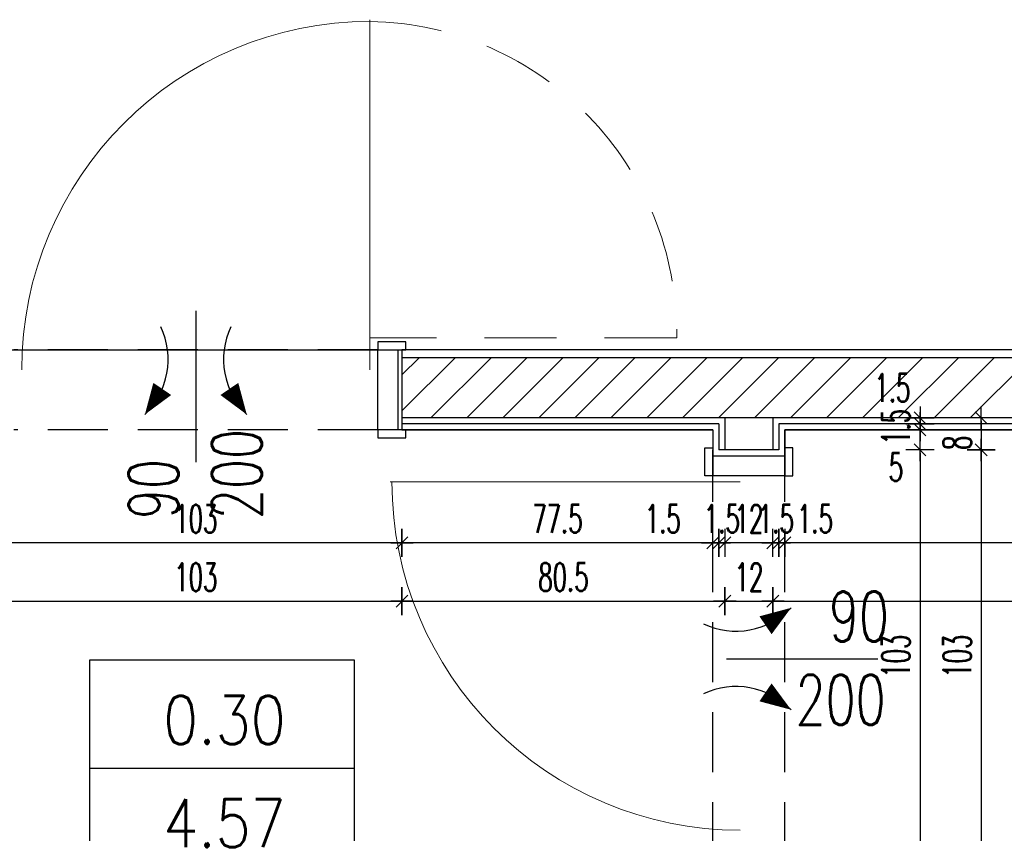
# Model space of a CAD drawing. Header units: centimetres. Extents: x -15121 to 30567, y -60641 to 0.
# Tile 21 of 256: x 1644 to 1890, y -25262 to -25059. Entities that reach past the tile are written whole.
import ezdxf
from ezdxf.enums import TextEntityAlignment as Align

# ---------------------------------------------------------------- set-up
doc = ezdxf.new("R2010")
doc.units = ezdxf.units.CM
doc.header["$LTSCALE"] = 60
doc.linetypes.add('( Dashed )', pattern=[0.75, 0.5, -0.25])
doc.linetypes.add('DP', pattern=[0.5, 0.3, -0.2])
for name, color, linetype in [('A-----SZ', 8, 'Continuous'), ('AIKA podłoga wc pod meble', 8, 'Continuous'), ('AIKA TYNK', 5, 'Continuous'), ('AIKA widokowe', 7, 'Continuous'), ('AIKA wymiarowanie wc rzut', 7, 'Continuous'), ('AIKA ŚCIANA', 8, 'Continuous'), ('F-BIL', 1, 'Continuous'), ('F-BIL-OP', 3, 'Continuous'), ('F-BIL-TA', 1, 'Continuous')]:
    doc.layers.add(name, color=color, linetype=linetype)
doc.layers.add('opisy', color=1, linetype='Continuous', lineweight=15)
doc.styles.add('RomanS', font='romans.shx')
doc.styles.add('SIMPLEX', font='simplex', dxfattribs={"width": 0.85})
doc.styles.add('wymiar', font='txt.shx', dxfattribs={"width": 0.6})
doc.dimstyles.new('Dwudziestka', dxfattribs={"dimtxt": 7, "dimasz": 0.7, "dimexe": 5, "dimexo": 0, "dimgap": 2.5, "dimtad": 1, "dimtoh": 1, "dimdec": 3, "dimrnd": 0.5, "dimdsep": 46, "dimtxsty": 'wymiar', "dimblk": 'znacznik', "dimcen": 0, "dimdle": 5, "dimse1": 1, "dimse2": 1, "dimclrd": 256, "dimclre": 256, "dimclrt": 256, "dimadec": 0, "dimazin": 0, "dimtfac": 0.4, "dimtdec": 3, "dimtix": 1, "dimtofl": 0, "dimtmove": 2, "dimatfit": 3, "dimldrblk": 'znacznik', "dimfxl": 1, "dimtolj": 1, "dimarcsym": 0})

# ---------------------------------------------------------------- blocks, each defined once
blk = doc.blocks.new('DYBY-BL5')
at = {"layer": 'F-BIL-TA', "color": 1}
blk.add_line((0, 45), (110, 45), dxfattribs=at)
blk.add_lwpolyline([(0, 0), (0, 90), (110, 90), (110, 0)], close=True, dxfattribs=at)
at = {"layer": 'F-BIL-OP', "style": 'SIMPLEX', "width": 0.85}
blk.add_attdef('NR', text='', height=20, dxfattribs=at).set_placement((56, 55), align=Align.CENTER)
at = {"layer": 'F-BIL-OP', "color": 2, "style": 'SIMPLEX', "width": 0.85, "flags": 1}
for tag, p in [('NAZWA', (119, 55)), ('POSADZKA', (119, 12)), ('GRUPA', (119, -27)), ('RODZAJ', (119, -72))]:
    blk.add_attdef(tag, p, '', height=19, dxfattribs=at)
at = {"layer": 'F-BIL-OP', "color": 2, "style": 'SIMPLEX', "width": 0.85}
blk.add_attdef('POW.', text='', height=20, dxfattribs=at).set_placement((56, 12), align=Align.CENTER)
at = {"layer": 'F-BIL-OP', "color": 2, "style": 'SIMPLEX', "width": 0.85, "flags": 1}
blk.add_attdef('POWH.', text='', height=20, dxfattribs=at).set_placement((56, -27), align=Align.CENTER)
blk = doc.blocks.new('znacznik')
at = {"color": 0}
for points in [[(0, -5), (0, 5)], [(-4, 0), (4, 0)]]:
    blk.add_lwpolyline(points, dxfattribs=at)
at = {"color": 1}
blk.add_lwpolyline([(-2.12, -2.12), (2.12, 2.12)], dxfattribs=at)
blk = doc.blocks.new('*D5824')
at = {"layer": 'AIKA wymiarowanie wc rzut', "lineweight": -2, "transparency": 16777216}
blk.add_line((2036.44, -25189.9), (1835.5, -25189.9), dxfattribs=at)
at = {"layer": 'Defpoints', "color": 0, "transparency": 16777216}
for p in [(1834.8, -25161.7), (2037.14, -25161.86), (1834.8, -25189.9)]:
    blk.add_point(p, dxfattribs=at)
at = {"layer": 'AIKA wymiarowanie wc rzut', "lineweight": -2, "transparency": 16777216, "xscale": 0.7, "yscale": 0.7, "zscale": 0.7, "rotation": 180}
blk.add_blockref('znacznik', (1834.8, -25189.9), dxfattribs=at)
at = {"layer": 'AIKA wymiarowanie wc rzut', "lineweight": -2, "transparency": 16777216, "xscale": 0.7, "yscale": 0.7, "zscale": 0.7}
blk.add_blockref('znacznik', (2037.14, -25189.9), dxfattribs=at)
at = {"layer": 'AIKA wymiarowanie wc rzut', "transparency": 16777216, "insert": (1935.97, -25183.9), "char_height": 7, "attachment_point": 5, "style": 'wymiar'}
blk.add_mtext('\\A1;202.5', dxfattribs=at)
blk = doc.blocks.new('*D5825')
at = {"layer": 'AIKA wymiarowanie wc rzut', "lineweight": -2, "transparency": 16777216}
for p, q in [((1832.6, -25189.9), (1831.9, -25189.9)), ((1835.5, -25189.9), (1836.2, -25189.9))]:
    blk.add_line(p, q, dxfattribs=at)
at = {"layer": 'Defpoints', "color": 0, "transparency": 16777216}
for p in [(1833.3, -25160.2), (1834.8, -25161.7), (1833.3, -25189.9)]:
    blk.add_point(p, dxfattribs=at)
at = {"layer": 'AIKA wymiarowanie wc rzut', "lineweight": -2, "transparency": 16777216, "xscale": 0.7, "yscale": 0.7, "zscale": 0.7}
blk.add_blockref('znacznik', (1833.3, -25189.9), dxfattribs=at)
at = {"layer": 'AIKA wymiarowanie wc rzut', "lineweight": -2, "transparency": 16777216, "xscale": 0.7, "yscale": 0.7, "zscale": 0.7, "rotation": 180}
blk.add_blockref('znacznik', (1834.8, -25189.9), dxfattribs=at)
at = {"layer": 'AIKA wymiarowanie wc rzut', "transparency": 16777216, "insert": (1842.3, -25183.9), "char_height": 7, "attachment_point": 5, "style": 'wymiar'}
blk.add_mtext('\\A1;1.5', dxfattribs=at)
blk = doc.blocks.new('*D5826')
at = {"layer": 'AIKA wymiarowanie wc rzut', "lineweight": -2, "transparency": 16777216}
for p, q in [((1831.1, -25189.9), (1830.4, -25189.9)), ((1834, -25189.9), (1834.7, -25189.9))]:
    blk.add_line(p, q, dxfattribs=at)
at = {"layer": 'Defpoints', "color": 0, "transparency": 16777216}
for p in [(1831.8, -25158.7), (1833.3, -25160.2), (1831.8, -25189.9)]:
    blk.add_point(p, dxfattribs=at)
at = {"layer": 'AIKA wymiarowanie wc rzut', "lineweight": -2, "transparency": 16777216, "xscale": 0.7, "yscale": 0.7, "zscale": 0.7}
blk.add_blockref('znacznik', (1831.8, -25189.9), dxfattribs=at)
at = {"layer": 'AIKA wymiarowanie wc rzut', "lineweight": -2, "transparency": 16777216, "xscale": 0.7, "yscale": 0.7, "zscale": 0.7, "rotation": 180}
blk.add_blockref('znacznik', (1833.3, -25189.9), dxfattribs=at)
at = {"layer": 'AIKA wymiarowanie wc rzut', "transparency": 16777216, "insert": (1832.55, -25183.9), "char_height": 7, "attachment_point": 5, "style": 'wymiar'}
blk.add_mtext('\\A1;1.5', dxfattribs=at)
blk = doc.blocks.new('*D5827')
at = {"layer": 'AIKA wymiarowanie wc rzut', "lineweight": -2, "transparency": 16777216}
blk.add_line((1831.1, -25189.9), (1820.5, -25189.9), dxfattribs=at)
at = {"layer": 'Defpoints', "color": 0, "transparency": 16777216}
for p in [(1819.8, -25158.7), (1831.8, -25158.7), (1819.8, -25189.9)]:
    blk.add_point(p, dxfattribs=at)
at = {"layer": 'AIKA wymiarowanie wc rzut', "lineweight": -2, "transparency": 16777216, "xscale": 0.7, "yscale": 0.7, "zscale": 0.7, "rotation": 180}
blk.add_blockref('znacznik', (1819.8, -25189.9), dxfattribs=at)
at = {"layer": 'AIKA wymiarowanie wc rzut', "lineweight": -2, "transparency": 16777216, "xscale": 0.7, "yscale": 0.7, "zscale": 0.7}
blk.add_blockref('znacznik', (1831.8, -25189.9), dxfattribs=at)
at = {"layer": 'AIKA wymiarowanie wc rzut', "transparency": 16777216, "insert": (1825.8, -25183.9), "char_height": 7, "attachment_point": 5, "style": 'wymiar'}
blk.add_mtext('\\A1;12', dxfattribs=at)
blk = doc.blocks.new('*D5828')
at = {"layer": 'AIKA wymiarowanie wc rzut', "lineweight": -2, "transparency": 16777216}
for p, q in [((1817.6, -25189.9), (1816.9, -25189.9)), ((1820.5, -25189.9), (1821.2, -25189.9))]:
    blk.add_line(p, q, dxfattribs=at)
at = {"layer": 'Defpoints', "color": 0, "transparency": 16777216}
for p in [(1819.8, -25158.7), (1818.3, -25160.2), (1818.3, -25189.9)]:
    blk.add_point(p, dxfattribs=at)
at = {"layer": 'AIKA wymiarowanie wc rzut', "lineweight": -2, "transparency": 16777216, "xscale": 0.7, "yscale": 0.7, "zscale": 0.7}
blk.add_blockref('znacznik', (1818.3, -25189.9), dxfattribs=at)
at = {"layer": 'AIKA wymiarowanie wc rzut', "lineweight": -2, "transparency": 16777216, "xscale": 0.7, "yscale": 0.7, "zscale": 0.7, "rotation": 180}
blk.add_blockref('znacznik', (1819.8, -25189.9), dxfattribs=at)
at = {"layer": 'AIKA wymiarowanie wc rzut', "transparency": 16777216, "insert": (1819.05, -25183.9), "char_height": 7, "attachment_point": 5, "style": 'wymiar'}
blk.add_mtext('\\A1;1.5', dxfattribs=at)
blk = doc.blocks.new('*D5829')
at = {"layer": 'AIKA wymiarowanie wc rzut', "lineweight": -2, "transparency": 16777216}
for p, q in [((1816.1, -25189.9), (1815.4, -25189.9)), ((1819, -25189.9), (1819.7, -25189.9))]:
    blk.add_line(p, q, dxfattribs=at)
at = {"layer": 'Defpoints', "color": 0, "transparency": 16777216}
for p in [(1816.8, -25161.7), (1818.3, -25160.2), (1816.8, -25189.9)]:
    blk.add_point(p, dxfattribs=at)
at = {"layer": 'AIKA wymiarowanie wc rzut', "lineweight": -2, "transparency": 16777216, "xscale": 0.7, "yscale": 0.7, "zscale": 0.7}
blk.add_blockref('znacznik', (1816.8, -25189.9), dxfattribs=at)
at = {"layer": 'AIKA wymiarowanie wc rzut', "lineweight": -2, "transparency": 16777216, "xscale": 0.7, "yscale": 0.7, "zscale": 0.7, "rotation": 180}
blk.add_blockref('znacznik', (1818.3, -25189.9), dxfattribs=at)
at = {"layer": 'AIKA wymiarowanie wc rzut', "transparency": 16777216, "insert": (1804.29, -25183.9), "char_height": 7, "attachment_point": 5, "style": 'wymiar'}
blk.add_mtext('\\A1;1.5', dxfattribs=at)
blk = doc.blocks.new('*D5830')
at = {"layer": 'AIKA wymiarowanie wc rzut', "lineweight": -2, "transparency": 16777216}
blk.add_line((1816.1, -25189.9), (1739.84, -25189.9), dxfattribs=at)
at = {"layer": 'Defpoints', "color": 0, "transparency": 16777216}
for p in [(1739.14, -25160.2), (1816.8, -25161.7), (1739.14, -25189.9)]:
    blk.add_point(p, dxfattribs=at)
at = {"layer": 'AIKA wymiarowanie wc rzut', "lineweight": -2, "transparency": 16777216, "xscale": 0.7, "yscale": 0.7, "zscale": 0.7, "rotation": 180}
blk.add_blockref('znacznik', (1739.14, -25189.9), dxfattribs=at)
at = {"layer": 'AIKA wymiarowanie wc rzut', "lineweight": -2, "transparency": 16777216, "xscale": 0.7, "yscale": 0.7, "zscale": 0.7}
blk.add_blockref('znacznik', (1816.8, -25189.9), dxfattribs=at)
at = {"layer": 'AIKA wymiarowanie wc rzut', "transparency": 16777216, "insert": (1777.97, -25183.9), "char_height": 7, "attachment_point": 5, "style": 'wymiar'}
blk.add_mtext('\\A1;77.5', dxfattribs=at)
blk = doc.blocks.new('*D5831')
at = {"layer": 'AIKA wymiarowanie wc rzut', "lineweight": -2, "transparency": 16777216}
blk.add_line((1738.44, -25189.9), (1636.84, -25189.9), dxfattribs=at)
at = {"layer": 'Defpoints', "color": 0, "transparency": 16777216}
for p in [(1636.14, -25160.2), (1739.14, -25160.2), (1636.14, -25189.9)]:
    blk.add_point(p, dxfattribs=at)
at = {"layer": 'AIKA wymiarowanie wc rzut', "lineweight": -2, "transparency": 16777216, "xscale": 0.7, "yscale": 0.7, "zscale": 0.7, "rotation": 180}
blk.add_blockref('znacznik', (1636.14, -25189.9), dxfattribs=at)
at = {"layer": 'AIKA wymiarowanie wc rzut', "lineweight": -2, "transparency": 16777216, "xscale": 0.7, "yscale": 0.7, "zscale": 0.7}
blk.add_blockref('znacznik', (1739.14, -25189.9), dxfattribs=at)
at = {"layer": 'AIKA wymiarowanie wc rzut', "transparency": 16777216, "insert": (1687.64, -25183.9), "char_height": 7, "attachment_point": 5, "style": 'wymiar'}
blk.add_mtext('\\A1;103', dxfattribs=at)
blk = doc.blocks.new('*D5847')
at = {"layer": 'AIKA wymiarowanie wc rzut', "lineweight": -2, "transparency": 16777216}
blk.add_line((1636.84, -25204.46), (1738.44, -25204.46), dxfattribs=at)
at = {"layer": 'Defpoints', "color": 0, "transparency": 16777216}
for p in [(1636.14, -25160.2), (1739.14, -25160.2), (1739.14, -25204.46)]:
    blk.add_point(p, dxfattribs=at)
at = {"layer": 'AIKA wymiarowanie wc rzut', "lineweight": -2, "transparency": 16777216, "xscale": 0.7, "yscale": 0.7, "zscale": 0.7, "rotation": 180}
blk.add_blockref('znacznik', (1636.14, -25204.46), dxfattribs=at)
at = {"layer": 'AIKA wymiarowanie wc rzut', "lineweight": -2, "transparency": 16777216, "xscale": 0.7, "yscale": 0.7, "zscale": 0.7}
blk.add_blockref('znacznik', (1739.14, -25204.46), dxfattribs=at)
at = {"layer": 'AIKA wymiarowanie wc rzut', "transparency": 16777216, "insert": (1687.64, -25198.46), "char_height": 7, "attachment_point": 5, "style": 'wymiar'}
blk.add_mtext('\\A1;103', dxfattribs=at)
blk = doc.blocks.new('*D5848')
at = {"layer": 'AIKA wymiarowanie wc rzut', "lineweight": -2, "transparency": 16777216}
blk.add_line((1739.84, -25204.46), (1819.1, -25204.46), dxfattribs=at)
at = {"layer": 'Defpoints', "color": 0, "transparency": 16777216}
for p in [(1739.14, -25160.2), (1819.8, -25166.7), (1819.8, -25204.46)]:
    blk.add_point(p, dxfattribs=at)
at = {"layer": 'AIKA wymiarowanie wc rzut', "lineweight": -2, "transparency": 16777216, "xscale": 0.7, "yscale": 0.7, "zscale": 0.7, "rotation": 180}
blk.add_blockref('znacznik', (1739.14, -25204.46), dxfattribs=at)
at = {"layer": 'AIKA wymiarowanie wc rzut', "lineweight": -2, "transparency": 16777216, "xscale": 0.7, "yscale": 0.7, "zscale": 0.7}
blk.add_blockref('znacznik', (1819.8, -25204.46), dxfattribs=at)
at = {"layer": 'AIKA wymiarowanie wc rzut', "transparency": 16777216, "insert": (1779.47, -25198.46), "char_height": 7, "attachment_point": 5, "style": 'wymiar'}
blk.add_mtext('\\A1;80.5', dxfattribs=at)
blk = doc.blocks.new('*D5849')
at = {"layer": 'AIKA wymiarowanie wc rzut', "lineweight": -2, "transparency": 16777216}
blk.add_line((1820.5, -25204.46), (1831.1, -25204.46), dxfattribs=at)
at = {"layer": 'Defpoints', "color": 0, "transparency": 16777216}
for p in [(1819.8, -25166.7), (1831.8, -25166.7), (1831.8, -25204.46)]:
    blk.add_point(p, dxfattribs=at)
at = {"layer": 'AIKA wymiarowanie wc rzut', "lineweight": -2, "transparency": 16777216, "xscale": 0.7, "yscale": 0.7, "zscale": 0.7, "rotation": 180}
blk.add_blockref('znacznik', (1819.8, -25204.46), dxfattribs=at)
at = {"layer": 'AIKA wymiarowanie wc rzut', "lineweight": -2, "transparency": 16777216, "xscale": 0.7, "yscale": 0.7, "zscale": 0.7}
blk.add_blockref('znacznik', (1831.8, -25204.46), dxfattribs=at)
at = {"layer": 'AIKA wymiarowanie wc rzut', "transparency": 16777216, "insert": (1825.8, -25198.46), "char_height": 7, "attachment_point": 5, "style": 'wymiar'}
blk.add_mtext('\\A1;12', dxfattribs=at)
blk = doc.blocks.new('*D5850')
at = {"layer": 'AIKA wymiarowanie wc rzut', "lineweight": -2, "transparency": 16777216}
blk.add_line((1832.5, -25204.46), (2153.94, -25204.46), dxfattribs=at)
at = {"layer": 'Defpoints', "color": 0, "transparency": 16777216}
for p in [(2154.64, -25160.2), (1831.8, -25166.7), (2154.64, -25204.46)]:
    blk.add_point(p, dxfattribs=at)
at = {"layer": 'AIKA wymiarowanie wc rzut', "lineweight": -2, "transparency": 16777216, "xscale": 0.7, "yscale": 0.7, "zscale": 0.7, "rotation": 180}
blk.add_blockref('znacznik', (1831.8, -25204.46), dxfattribs=at)
at = {"layer": 'AIKA wymiarowanie wc rzut', "lineweight": -2, "transparency": 16777216, "xscale": 0.7, "yscale": 0.7, "zscale": 0.7}
blk.add_blockref('znacznik', (2154.64, -25204.46), dxfattribs=at)
at = {"layer": 'AIKA wymiarowanie wc rzut', "transparency": 16777216, "insert": (1993.22, -25198.46), "char_height": 7, "attachment_point": 5, "style": 'wymiar'}
blk.add_mtext('\\A1;323', dxfattribs=at)
blk = doc.blocks.new('*D5897')
at = {"layer": 'AIKA wymiarowanie wc rzut', "lineweight": -2, "transparency": 16777216}
for p, q in [((1868.55, -25158), (1868.55, -25157.3)), ((1868.55, -25160.9), (1868.55, -25161.6))]:
    blk.add_line(p, q, dxfattribs=at)
at = {"layer": 'Defpoints', "color": 0, "transparency": 16777216}
for p in [(1845.17, -25158.7), (1845.17, -25160.2), (1868.55, -25160.2)]:
    blk.add_point(p, dxfattribs=at)
at = {"layer": 'AIKA wymiarowanie wc rzut', "lineweight": -2, "transparency": 16777216, "xscale": 0.7, "yscale": 0.7, "zscale": 0.7}
for p, rotation in [((1868.55, -25158.7), 270), ((1868.55, -25160.2), 90)]:
    blk.add_blockref('znacznik', p, dxfattribs=dict(at, rotation=rotation))
at = {"layer": 'AIKA wymiarowanie wc rzut', "transparency": 16777216, "insert": (1861.65, -25151.2), "char_height": 7, "attachment_point": 5, "style": 'wymiar'}
blk.add_mtext('\\A1;1.5', dxfattribs=at)
blk = doc.blocks.new('*D5898')
at = {"layer": 'AIKA wymiarowanie wc rzut', "lineweight": -2, "transparency": 16777216}
for p, q in [((1868.55, -25159.5), (1868.55, -25158.8)), ((1868.55, -25162.4), (1868.55, -25163.1))]:
    blk.add_line(p, q, dxfattribs=at)
at = {"layer": 'Defpoints', "color": 0, "transparency": 16777216}
for p in [(1834.8, -25161.7), (1845.17, -25160.2), (1868.55, -25161.7)]:
    blk.add_point(p, dxfattribs=at)
at = {"layer": 'AIKA wymiarowanie wc rzut', "lineweight": -2, "transparency": 16777216, "xscale": 0.7, "yscale": 0.7, "zscale": 0.7}
for p, rotation in [((1868.55, -25160.2), 270), ((1868.55, -25161.7), 90)]:
    blk.add_blockref('znacznik', p, dxfattribs=dict(at, rotation=rotation))
at = {"layer": 'AIKA wymiarowanie wc rzut', "transparency": 16777216, "insert": (1862.55, -25160.95), "char_height": 7, "attachment_point": 5, "rotation": 90, "style": 'wymiar'}
blk.add_mtext('\\A1;1.5', dxfattribs=at)
blk = doc.blocks.new('*D5899')
at = {"layer": 'AIKA wymiarowanie wc rzut', "lineweight": -2, "transparency": 16777216}
for p, q in [((1868.55, -25161), (1868.55, -25160.3)), ((1868.55, -25167.4), (1868.55, -25168.1))]:
    blk.add_line(p, q, dxfattribs=at)
at = {"layer": 'Defpoints', "color": 0, "transparency": 16777216}
for p in [(1834.8, -25161.7), (1831.8, -25166.7), (1868.55, -25166.7)]:
    blk.add_point(p, dxfattribs=at)
at = {"layer": 'AIKA wymiarowanie wc rzut', "lineweight": -2, "transparency": 16777216, "xscale": 0.7, "yscale": 0.7, "zscale": 0.7}
for p, rotation in [((1868.55, -25161.7), 270), ((1868.55, -25166.7), 90)]:
    blk.add_blockref('znacznik', p, dxfattribs=dict(at, rotation=rotation))
at = {"layer": 'AIKA wymiarowanie wc rzut', "transparency": 16777216, "insert": (1862.55, -25170.98), "char_height": 7, "attachment_point": 5, "style": 'wymiar'}
blk.add_mtext('\\A1;5', dxfattribs=at)
blk = doc.blocks.new('*D5900')
at = {"layer": 'AIKA wymiarowanie wc rzut', "lineweight": -2, "transparency": 16777216}
blk.add_line((1868.55, -25167.4), (1868.55, -25269), dxfattribs=at)
at = {"layer": 'Defpoints', "color": 0, "transparency": 16777216}
for p in [(1831.8, -25166.7), (1831.8, -25269.7), (1868.55, -25269.7)]:
    blk.add_point(p, dxfattribs=at)
at = {"layer": 'AIKA wymiarowanie wc rzut', "lineweight": -2, "transparency": 16777216, "xscale": 0.7, "yscale": 0.7, "zscale": 0.7}
for p, rotation in [((1868.55, -25166.7), 90), ((1868.55, -25269.7), 270)]:
    blk.add_blockref('znacznik', p, dxfattribs=dict(at, rotation=rotation))
at = {"layer": 'AIKA wymiarowanie wc rzut', "transparency": 16777216, "insert": (1862.55, -25218.2), "char_height": 7, "attachment_point": 5, "rotation": 90, "style": 'wymiar'}
blk.add_mtext('\\A1;103', dxfattribs=at)
blk = doc.blocks.new('*D5905')
at = {"layer": 'AIKA wymiarowanie wc rzut', "lineweight": -2, "transparency": 16777216}
blk.add_line((1883.82, -25159.4), (1883.82, -25166), dxfattribs=at)
at = {"layer": 'Defpoints', "color": 0, "transparency": 16777216}
for p in [(1831.8, -25158.7), (1833.3, -25166.7), (1883.82, -25166.7)]:
    blk.add_point(p, dxfattribs=at)
at = {"layer": 'AIKA wymiarowanie wc rzut', "lineweight": -2, "transparency": 16777216, "xscale": 0.7, "yscale": 0.7, "zscale": 0.7}
for p, rotation in [((1883.82, -25158.7), 90), ((1883.82, -25166.7), 270)]:
    blk.add_blockref('znacznik', p, dxfattribs=dict(at, rotation=rotation))
at = {"layer": 'AIKA wymiarowanie wc rzut', "transparency": 16777216, "insert": (1877.82, -25164.91), "char_height": 7, "attachment_point": 5, "rotation": 90, "style": 'wymiar'}
blk.add_mtext('\\A1;8', dxfattribs=at)
blk = doc.blocks.new('*D5906')
at = {"layer": 'AIKA wymiarowanie wc rzut', "lineweight": -2, "transparency": 16777216}
blk.add_line((1883.82, -25167.4), (1883.82, -25269), dxfattribs=at)
at = {"layer": 'Defpoints', "color": 0, "transparency": 16777216}
for p in [(1833.3, -25166.7), (1833.3, -25269.7), (1883.82, -25269.7)]:
    blk.add_point(p, dxfattribs=at)
at = {"layer": 'AIKA wymiarowanie wc rzut', "lineweight": -2, "transparency": 16777216, "xscale": 0.7, "yscale": 0.7, "zscale": 0.7}
for p, rotation in [((1883.82, -25166.7), 90), ((1883.82, -25269.7), 270)]:
    blk.add_blockref('znacznik', p, dxfattribs=dict(at, rotation=rotation))
at = {"layer": 'AIKA wymiarowanie wc rzut', "transparency": 16777216, "insert": (1877.82, -25218.2), "char_height": 7, "attachment_point": 5, "rotation": 90, "style": 'wymiar'}
blk.add_mtext('\\A1;103', dxfattribs=at)

msp = doc.modelspace()

# ---------------------------------------------------------------- linework, layer by layer
at = {"layer": 'A-----SZ'}
for p, q in [((2657.6412, -25143.6963), (1739.1412, -25143.6963)), ((1739.1412, -25147.9817), (1743.4265, -25143.6963)), ((1739.1412, -25156.9619), (1752.4068, -25143.6963)), ((1746.387, -25158.6963), (1761.387, -25143.6963)), ((1755.3673, -25158.6963), (1770.3673, -25143.6963)), ((1764.3476, -25158.6963), (1779.3476, -25143.6963)), ((1773.3278, -25158.6963), (1788.3278, -25143.6963)), ((1782.3081, -25158.6963), (1797.3081, -25143.6963)), ((1791.2883, -25158.6963), (1806.2883, -25143.6963)), ((1800.2686, -25158.6963), (1815.2686, -25143.6963)), ((1809.2488, -25158.6963), (1824.2488, -25143.6963)), ((1818.2291, -25158.6963), (1833.2291, -25143.6963)), ((1827.2094, -25158.6963), (1842.2094, -25143.6963)), ((1836.1896, -25158.6963), (1851.1896, -25143.6963)), ((1845.1699, -25158.6963), (1860.1699, -25143.6963)), ((1854.1501, -25158.6963), (1869.1501, -25143.6963)), ((1863.1304, -25158.6963), (1878.1304, -25143.6963)), ((1872.1106, -25158.6963), (1887.1106, -25143.6963)), ((1881.0909, -25158.6963), (1896.0909, -25143.6963))]:
    msp.add_line(p, q, dxfattribs=at)
at = {"layer": 'AIKA podłoga wc pod meble'}
msp.add_lwpolyline([(2153.1413, -25161.6963), (2153.1413, -25585.6963), (1848.6412, -25585.6963), (1848.6412, -25577.6963), (1834.8045, -25577.6963), (1834.8045, -25268.1963), (1816.8045, -25268.1963), (1816.8045, -25338.6963), (1595.1413, -25338.6963), (1595.1413, -25320.1963), (1573.6413, -25320.1963), (1573.6413, -25161.6963), (1637.1412, -25161.6963), (1637.1412, -25141.6963), (1739.1412, -25141.6963), (1739.1412, -25161.6963), (1816.8045, -25161.6963), (1816.8045, -25168.1963), (1834.8045, -25168.1963), (1834.8045, -25161.6963)], close=True, dxfattribs=at)
at = {"layer": 'AIKA TYNK'}
for p, q in [((2657.6412, -25141.6963), (1739.1412, -25141.6963)), ((1818.3045, -25160.1963), (1739.1412, -25160.1963)), ((1818.3045, -25160.1963), (1818.3045, -25166.6963)), ((1833.3045, -25160.1963), (1833.3045, -25166.6963)), ((2154.6413, -25160.1963), (1833.3045, -25160.1963)), ((1833.3045, -25166.6963), (1818.3045, -25166.6963))]:
    msp.add_line(p, q, dxfattribs=at)
at = {"layer": 'AIKA widokowe', "extrusion": (0, 0, -1)}
for p, q in [((1687.6412, -25132.0003), (1687.6412, -25169.7957)), ((1820.179, -25218.8704), (1857.9744, -25218.8704))]:
    msp.add_line(p, q, dxfattribs=at)
at = {"layer": 'AIKA widokowe', "linetype": '( Dashed )', "ltscale": 0.5}
for p, q in [((1733.1412, -25141.6963), (1642.1412, -25141.6963)), ((1733.1412, -25161.6963), (1642.1412, -25161.6963)), ((1816.8045, -25269.6963), (1816.8045, -25166.6963)), ((1834.8045, -25269.6963), (1834.8045, -25166.6963))]:
    msp.add_line(p, q, dxfattribs=at)
at = {"layer": 'AIKA widokowe'}
for p, q in [((1816.8045, -25161.6963), (1737.1412, -25161.6963)), ((1816.8045, -25161.6963), (1816.8045, -25166.6963)), ((1834.8045, -25161.6963), (1834.8045, -25166.6963)), ((2153.1413, -25161.6963), (1834.8045, -25161.6963))]:
    msp.add_line(p, q, dxfattribs=at)
for points in [[(1740.1412, -25139.6979), (1733.1412, -25139.6979), (1733.1412, -25141.6963), (1740.1412, -25141.6963)], [(1733.1412, -25141.6963), (1738.1412, -25141.6963), (1738.1412, -25161.6963), (1733.1412, -25161.6963)], [(1740.1412, -25161.6963), (1733.1412, -25161.6963), (1733.1412, -25163.6948), (1740.1412, -25163.6948)], [(1816.8045, -25166.1963), (1816.8045, -25173.1963), (1814.806, -25173.1963), (1814.806, -25166.1963)], [(1834.8045, -25166.1963), (1834.8045, -25173.1963), (1836.8029, -25173.1963), (1836.8029, -25166.1963)], [(1816.8045, -25173.1963), (1816.8045, -25168.1963), (1834.8045, -25168.1963), (1834.8045, -25173.1963)]]:
    msp.add_lwpolyline(points, close=True, dxfattribs=at)
for points in [[(1674.918, -25157.8559, 0, 5.4, 0), (1679.2629, -25151.4727, 5.4, 5.4, 0)], [(1700.3645, -25157.8559, 0, 5.4, 0), (1696.0196, -25151.4727, 5.4, 5.4, 0)], [(1836.3386, -25206.1472, 0, 5.4, 0), (1829.9554, -25210.4921, 5.4, 5.4, 0)], [(1836.3386, -25231.5937, 0, 5.4, 0), (1829.9554, -25227.2488, 5.4, 5.4, 0)]]:
    msp.add_lwpolyline(points, format="xyseb", dxfattribs=at)
for centre, start, end in [((1661.6339, -25144.1434), 314.090838, 25.316168), ((1713.6486, -25144.1434), 154.683832, 225.909162), ((1822.6261, -25192.8631), 244.683832, 315.909162), ((1822.6261, -25244.8778), 44.090838, 115.316168)]:
    msp.add_arc(centre, 19.0919, start, end, dxfattribs=at)
at = {"layer": 'AIKA ŚCIANA'}
for p, q in [((2558.6412, -25158.6963), (1739.1412, -25158.6963)), ((1819.8045, -25158.6963), (1819.8045, -25166.6963)), ((1831.8045, -25158.6963), (1831.8045, -25166.6963))]:
    msp.add_line(p, q, dxfattribs=at)
at = {"layer": 'opisy', "color": 0, "extrusion": (0, 0, -1)}
for p, q in [((1731.1412, -25146.6963), (1731.1412, -25059.2613)), ((1823.6413, -25174.6963), (1736.2063, -25174.6963))]:
    msp.add_line(p, q, dxfattribs=at)
at = {"layer": 'opisy', "color": 1, "linetype": 'DP'}
msp.add_line((1807.7726, -25138.6963), (1731.1412, -25138.6963), dxfattribs=at)
at = {"layer": 'opisy', "color": 5}
msp.add_line((1739.1412, -25160.1963), (1739.1412, -25141.6963), dxfattribs=at)
at = {"layer": 'opisy'}
for p, q in [((1733.1412, -25158.5963), (1733.1412, -25144.2463)), ((1816.8045, -25166.6963), (1816.8045, -25166.6963))]:
    msp.add_line(p, q, dxfattribs=at)
at = {"layer": 'opisy', "color": 4}
msp.add_line((1739.1412, -25158.6963), (1739.1412, -25143.6963), dxfattribs=at)
at = {"layer": 'opisy', "color": 1, "extrusion": (0, 0, -1)}
for centre, start, end in [((-1731.1412, -25146.6963), 0, 90), ((-1823.6413, -25174.6963), 270, 0)]:
    msp.add_arc(centre, 87, start, end, dxfattribs=at)
at = {"layer": 'opisy', "color": 1, "linetype": 'DP', "extrusion": (0, 0, -1)}
msp.add_arc((-1729.7631, -25137.7), 78.0159, 91.012158, 180.731707, dxfattribs=at)

# ---------------------------------------------------------------- block references
at = {"layer": 'F-BIL', "xscale": 0.6, "yscale": 0.6, "zscale": 0.6}
msp.add_blockref('DYBY-BL5', (1661.1884, -25273.1462), dxfattribs=at).add_auto_attribs({'NR': '0.30', 'POW.': '4.57'})

# ---------------------------------------------------------------- texts
at = {"layer": 'AIKA widokowe', "style": 'RomanS', "width": 0.7}
for s, p in [('200', (1704.1534, -25183.9858)), ('90', (1683.3201, -25183.9858))]:
    msp.add_text(s, height=12.5, rotation=90, dxfattribs=at).set_placement(p)
for s, p in [('90', (1845.8018, -25214.5493)), ('200', (1837.4685, -25235.3826))]:
    msp.add_text(s, height=12.5, dxfattribs=at).set_placement(p)

# ---------------------------------------------------------------- dimensions: what is measured, and where the dimension line sits
at = {"layer": 'AIKA wymiarowanie wc rzut', "color": 2}
for base, p1, p2, picture, middle in [((1868.5545, -25160.1963), (1845.1699, -25158.6963), (1845.1699, -25160.1963), '*D5897', (1861.6501, -25151.1963)), ((1883.8241, -25166.6963), (1831.8045, -25158.6963), (1833.3045, -25166.6963), '*D5905', (1877.8241, -25164.9127)), ((1868.5545, -25166.6963), (1834.8045, -25161.6963), (1831.8045, -25166.6963), '*D5899', (1862.5545, -25170.9833))]:
    dim = msp.add_linear_dim(base=base, p1=p1, p2=p2, angle=90, dimstyle='Dwudziestka', dxfattribs=at)
    dim.commit()
    dim.dimension.update_dxf_attribs({"geometry": picture, "text_midpoint": middle, "dimtype": 160})
for base, p1, p2, picture, middle in [((1868.5545, -25161.6963), (1845.1699, -25160.1963), (1834.8045, -25161.6963), '*D5898', (1862.5545, -25160.9463)), ((1868.5545, -25269.6963), (1831.8045, -25166.6963), (1831.8045, -25269.6963), '*D5900', (1862.5545, -25218.1963)), ((1883.8241, -25269.6963), (1833.3045, -25166.6963), (1833.3045, -25269.6963), '*D5906', (1877.8241, -25218.1963))]:
    dim = msp.add_linear_dim(base=base, p1=p1, p2=p2, angle=90, dimstyle='Dwudziestka', dxfattribs=at)
    dim.commit()
    dim.dimension.update_dxf_attribs({"geometry": picture, "text_midpoint": middle})
for base, p1, p2, picture, middle in [((1818.3045, -25189.9049), (1819.8045, -25158.6963), (1818.3045, -25160.1963), '*D5828', (1819.0545, -25183.9049)), ((1819.8045, -25189.9049), (1831.8045, -25158.6963), (1819.8045, -25158.6963), '*D5827', (1825.8045, -25183.9049)), ((1831.8045, -25189.9049), (1833.3045, -25160.1963), (1831.8045, -25158.6963), '*D5826', (1832.5545, -25183.9049)), ((1636.1412, -25189.9049), (1739.1412, -25160.1963), (1636.1412, -25160.1963), '*D5831', (1687.6412, -25183.9049)), ((1739.1412, -25204.4573), (1636.1412, -25160.1963), (1739.1412, -25160.1963), '*D5847', (1687.6412, -25198.4573)), ((1739.1412, -25189.9049), (1816.8045, -25161.6963), (1739.1412, -25160.1963), '*D5830', (1777.9728, -25183.9049)), ((1819.8045, -25204.4573), (1739.1412, -25160.1963), (1819.8045, -25166.6963), '*D5848', (1779.4728, -25198.4573)), ((2154.6413, -25204.4573), (1831.8045, -25166.6963), (2154.6413, -25160.1963), '*D5850', (1993.2229, -25198.4573)), ((1834.8045, -25189.9049), (2037.1413, -25161.8603), (1834.8045, -25161.6963), '*D5824', (1935.9729, -25183.9049)), ((1831.8045, -25204.4573), (1819.8045, -25166.6963), (1831.8045, -25166.6963), '*D5849', (1825.8045, -25198.4573))]:
    dim = msp.add_linear_dim(base=base, p1=p1, p2=p2, dimstyle='Dwudziestka', dxfattribs=at)
    dim.commit()
    dim.dimension.update_dxf_attribs({"geometry": picture, "text_midpoint": middle})
for base, p1, p2, picture, middle in [((1816.8045, -25189.9049), (1818.3045, -25160.1963), (1816.8045, -25161.6963), '*D5829', (1804.2904, -25183.9049)), ((1833.3045, -25189.9049), (1834.8045, -25161.6963), (1833.3045, -25160.1963), '*D5825', (1842.301, -25183.9049))]:
    dim = msp.add_linear_dim(base=base, p1=p1, p2=p2, dimstyle='Dwudziestka', dxfattribs=at)
    dim.commit()
    dim.dimension.update_dxf_attribs({"geometry": picture, "text_midpoint": middle, "dimtype": 160})

doc.saveas('drawing.dxf')
